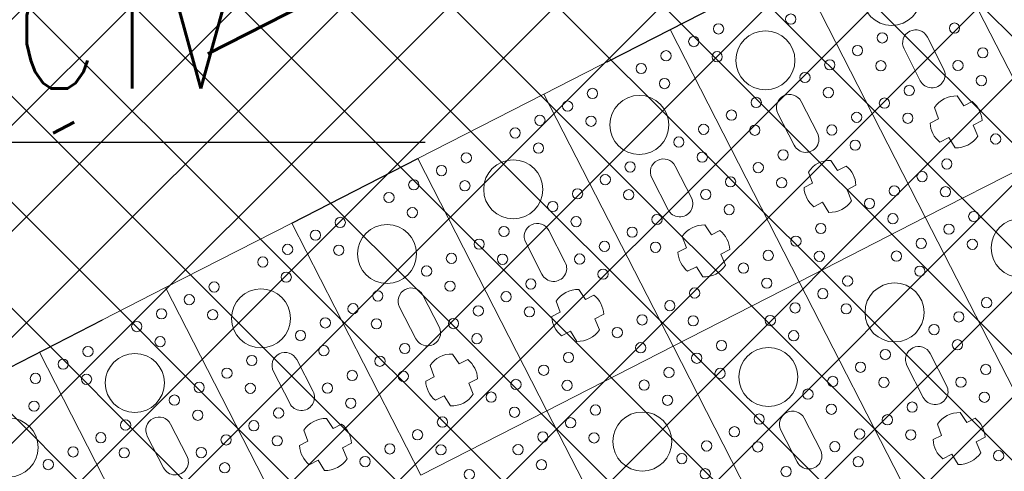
# Model space of a CAD drawing. Header units: metres. Extents: x 7472034 to 8439876, y 5890181 to 5961460.
# Tile 140 of 202: x 8439528.69 to 8439532.86, y 5890378.42 to 5890380.33. Entities that reach past the tile are written whole.
import ezdxf

# ---------------------------------------------------------------- set-up
doc = ezdxf.new("R2010")
doc.units = ezdxf.units.M
doc.header["$MEASUREMENT"] = 0
for name, pattern in [('$0$L218_500', [1, 0.5, -0.5]), ('ACAD_ISO03W100', [30, 12, -18]), ('DASHDOT', [25.399999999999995, 12.7, -6.349999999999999, 0, -6.349999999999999]), ('DASHED', [19.049999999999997, 12.7, -6.349999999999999])]:
    doc.linetypes.add(name, pattern=pattern)
doc.layers.get('0').update_dxf_attribs({"linetype": 'CONTINUOUS', "lineweight": 5})
doc.layers.get('Defpoints').update_dxf_attribs({"linetype": 'CONTINUOUS'})
for name, color, linetype, lineweight in [('### Krawężnik', 6, 'CONTINUOUS', 35), ('_IS.TCH.V.oddzialywanie', 30, 'DASHED', 60), ('_IS_kd_krata', 114, 'CONTINUOUS', 30), ('E_OPIS_170', 170, 'CONTINUOUS', 30), ('KOLOR-OBIEKT', 21, 'CONTINUOUS', 13), ('ZAG-obrys 018 wymiary', 7, 'CONTINUOUS', 18), ('ZAG-OPIS_020', 7, 'CONTINUOUS', 25)]:
    doc.layers.add(name, color=color, linetype=linetype, lineweight=lineweight)
doc.layers.add('100_rzut_wym_wew', color=7, linetype='CONTINUOUS')
doc.layers.add('_IS.BLOK.KD.doziemne', color=7, linetype='CONTINUOUS')
doc.styles.add('DIM', font='simplex.shx', dxfattribs={"width": 0.8})
doc.styles.add('ROMANS', font='ROMANS.shx', dxfattribs={"width": 0.8})
doc.styles.add('RS', font='Romans.shx', dxfattribs={"width": 0.7})
doc.dimstyles.new('1', dxfattribs={"dimscale": 0.04, "dimtxt": 5, "dimasz": 25, "dimexe": 1, "dimexo": 0, "dimgap": 1, "dimtad": 1, "dimdec": 1, "dimrnd": 0.5, "dimdsep": 46, "dimtxsty": 'ROMANS', "dimcen": 0, "dimclrt": 2, "dimadec": 0, "dimazin": 0, "dimtfac": 1, "dimtdec": 1, "dimtofl": 0, "dimtmove": 2, "dimatfit": 3, "dimfxl": 0, "dimtolj": 1, "dimarcsym": 0})
doc.dimstyles.new('DIM-WEW_500', dxfattribs={"dimscale": 5, "dimtxt": 18, "dimasz": 10, "dimexe": 4, "dimexo": 8, "dimgap": 5, "dimtad": 1, "dimlfac": 0.01, "dimzin": 9, "dimdsep": 46, "dimtxsty": 'DIM', "dimblk": 'ARCHTICK', "dimcen": 5, "dimclrt": 112, "dimadec": 4, "dimazin": 2, "dimtfac": 4, "dimtmove": 0, "dimatfit": 3, "dimldrblk": 'ARCHTICK', "dimfxl": 0, "dimtolj": 1, "dimlwd": 13, "dimarcsym": 0})
pattern_1 = [(45, (967499.2092647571, -71042.97165620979), (-0.2245064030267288, 0.2245064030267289), []), (135, (967499.2092647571, -71042.97165620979), (-0.2245064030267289, -0.2245064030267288), [])]

# ---------------------------------------------------------------- blocks, each defined once
blk = doc.blocks.new('_Oblique')
at = {"color": 0, "linetype": 'ByBlock', "lineweight": -2}
blk.add_line((-0.5, -0.5), (0.5, 0.5), dxfattribs=at)
blk = doc.blocks.new('*D57')
at = {"layer": 'Defpoints', "color": 0, "linetype": 'Continuous'}
for p in [(8439539.50265294, 5890379.021735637, 7.079631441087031e-07), (8439518.672365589, 5890368.360632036), (8439519.01227277, 5890367.69650152)]:
    blk.add_point(p, dxfattribs=at)
at = {"layer": 'ZAG-obrys 018 wymiary', "color": 0, "linetype": 'Continuous', "lineweight": 13}
blk.add_line((8439539.84256012, 5890378.357605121), (8439519.01227277, 5890367.69650152), dxfattribs=at)
at = {"layer": 'ZAG-obrys 018 wymiary', "color": 0, "linetype": 'Continuous', "lineweight": -2}
for p, q in [((8439539.84256012, 5890378.357605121), (8439540.024801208, 5890378.001531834)), ((8439519.01227277, 5890367.69650152), (8439519.194513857, 5890367.340428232))]:
    blk.add_line(p, q, dxfattribs=at)
at = {"layer": 'ZAG-obrys 018 wymiary', "color": 0, "linetype": 'Continuous', "lineweight": 13, "xscale": 0.3, "yscale": 0.3, "zscale": 0.3}
for p, rotation in [((8439539.84256012, 5890378.357605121), 27.10372084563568), ((8439519.01227277, 5890367.69650152), 207.1037208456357)]:
    blk.add_blockref('_Oblique', p, dxfattribs=dict(at, rotation=rotation))
at = {"layer": 'ZAG-obrys 018 wymiary', "color": 112, "linetype": 'Continuous', "lineweight": 25, "insert": (8439529.154054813, 5890373.561163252), "char_height": 0.8, "attachment_point": 5, "rotation": 27.103720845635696, "style": 'RS'}
blk.add_mtext('\\A1;23.4', dxfattribs=at)
blk = doc.blocks.new('_ArchTick')
at = {"layer": '100_rzut_wym_wew', "color": 0, "linetype": 'Continuous', "const_width": 0.15}
blk.add_lwpolyline([(-0.5, -0.5), (0.5, 0.5)], dxfattribs=at)
blk = doc.blocks.new('A$C1D2679FE')
at = {"layer": 'KOLOR-OBIEKT', "lineweight": 9, "ltscale": 200}
h = blk.add_hatch(dxfattribs=at)
h.set_pattern_fill('ANSI37', color=253, scale=0.1, angle=16)
h.set_pattern_definition([(61, (-7471780.020262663, -5961378.212846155), (-0.2776917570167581, 0.153927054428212), []), (151, (-7471780.020262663, -5961378.212846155), (-0.153927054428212, -0.2776917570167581), [])])
edge = h.paths.add_edge_path()
edge.add_line((196.975401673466, 33.54016214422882), (192.3495923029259, 34.13512154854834))
edge.add_line((192.3495923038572, 34.13512154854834), (187.7176397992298, 34.7308710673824))
edge.add_line((187.7176398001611, 34.7308710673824), (178.5077782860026, 36.15998750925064))
edge.add_line((178.5077782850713, 36.15998750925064), (176.6601969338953, 36.5026140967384))
edge.add_arc((181.3685569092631, 38.18527459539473), 5.000000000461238, 199.6657310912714, 261.1796204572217)
edge.add_line((180.6018702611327, 33.24440507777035), (187.358021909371, 32.19603671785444))
edge.add_line((187.3580219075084, 32.19603671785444), (192.0230219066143, 31.59603671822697))
edge.add_line((192.0230219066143, 31.59603671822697), (196.6880219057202, 30.9960367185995))
edge.add_line((196.6880219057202, 30.9960367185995), (201.9780219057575, 30.48103671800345))
edge.add_line((201.9780219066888, 30.48103671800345), (207.2680219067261, 29.96603671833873))
edge.add_line((207.2680219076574, 29.96603671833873), (216.468021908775, 29.35603671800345))
edge.add_line((216.4680219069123, 29.35603671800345), (221.8830219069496, 29.11103671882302))
edge.add_line((221.8830219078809, 29.11103671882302), (227.2980219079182, 28.86603671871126))
edge.add_line((227.2980219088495, 28.86603671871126), (233.718021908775, 28.60103671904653))
edge.add_line((233.7180219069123, 28.60103671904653), (240.1380219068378, 28.33603671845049))
edge.add_line((240.1380219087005, 28.33603671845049), (245.3280219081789, 28.076036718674))
edge.add_line((245.3280219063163, 28.076036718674), (246.1380219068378, 28.00603671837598))
edge.add_line((246.1380219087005, 28.00603671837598), (248.4280219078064, 27.98603671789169))
edge.add_line((248.4280219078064, 27.98603671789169), (251.4080219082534, 28.33603671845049))
edge.add_line((251.4080219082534, 28.33603671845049), (255.3380219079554, 29.13603671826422))
edge.add_line((255.3380219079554, 29.13603671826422), (258.1480219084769, 30.35603671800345))
edge.add_line((258.1480219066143, 30.35603671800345), (260.6280219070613, 32.076036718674))
edge.add_line((260.6280219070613, 32.076036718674), (262.7080219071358, 34.29603671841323))
edge.add_line((262.7080219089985, 34.29603671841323), (264.3880219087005, 36.826036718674))
edge.add_line((264.3880219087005, 36.826036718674), (265.608021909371, 39.59603671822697))
edge.add_line((265.6080219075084, 39.59603671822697), (266.4080219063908, 42.53603671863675))
edge.add_line((266.4080219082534, 42.53603671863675), (266.6380219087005, 45.60603671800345))
edge.add_line((266.6380219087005, 45.60603671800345), (266.3380219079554, 48.59603671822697))
edge.add_line((266.3380219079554, 48.59603671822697), (265.628021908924, 51.53603671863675))
edge.add_line((265.6280219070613, 51.53603671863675), (264.5280219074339, 54.28603671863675))
edge.add_line((264.5280219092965, 54.28603671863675), (263.3880219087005, 57.11603671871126))
edge.add_line((263.3880219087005, 57.11603671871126), (262.5430219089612, 59.47103671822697))
edge.add_line((262.5430219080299, 59.47103671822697), (261.6980219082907, 61.826036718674))
edge.add_line((261.6980219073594, 61.826036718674), (260.5980219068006, 65.15103671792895))
edge.add_line((260.5980219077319, 65.15103671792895), (259.4980219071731, 68.47603671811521))
edge.add_line((259.4980219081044, 68.47603671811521), (257.3916487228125, 67.77919145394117))
edge.add_line((257.3916487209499, 67.77919145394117), (258.1675714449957, 64.34697791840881))
edge.add_line((258.167571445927, 64.34697791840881), (259.2776264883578, 60.99158426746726))
edge.add_line((259.2776264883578, 60.99158426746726), (260.1334384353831, 58.60645156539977))
edge.add_line((260.1334384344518, 58.60645156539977), (260.9950570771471, 56.20513570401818))
edge.add_line((260.9950570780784, 56.20513570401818), (262.1522789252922, 53.33238322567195))
edge.add_line((262.1522789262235, 53.33238322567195), (263.1827648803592, 50.75616833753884))
edge.add_line((263.1827648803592, 50.75616833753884), (263.8083402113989, 48.16575780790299))
edge.add_line((263.8083402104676, 48.16575780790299), (264.0684198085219, 45.57363114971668))
edge.add_line((264.0684198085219, 45.57363114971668), (263.8734869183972, 42.97170083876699))
edge.add_line((263.8734869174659, 42.97170083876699), (263.1880731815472, 40.45280535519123))
edge.add_line((263.1880731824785, 40.45280535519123), (262.1337886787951, 38.05906103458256))
edge.add_line((262.1337886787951, 38.05906103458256), (260.6936748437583, 35.89031817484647))
edge.add_line((260.6936748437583, 35.89031817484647), (258.9457271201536, 34.02472012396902))
edge.add_line((258.9457271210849, 34.02472012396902), (256.8967191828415, 32.60363397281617))
edge.add_line((256.8967191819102, 32.60363397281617), (254.5645412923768, 31.59108698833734))
edge.add_line((254.5645412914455, 31.59108698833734), (251.0026761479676, 30.86602538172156))
edge.add_line((251.0026761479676, 30.86602538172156), (248.2893446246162, 30.54734550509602))
edge.add_line((248.2893446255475, 30.54734550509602), (246.2595893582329, 30.56507262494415))
edge.add_line((246.2595893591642, 30.56507262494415), (245.5023283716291, 30.63051493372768))
edge.add_line((245.5023283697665, 30.63051493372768), (240.2548571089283, 30.89339403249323))
edge.add_line((240.2548571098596, 30.89339403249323), (233.8236017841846, 31.1588586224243))
edge.add_line((233.8236017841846, 31.1588586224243), (227.4086662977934, 31.42364957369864))
edge.add_line((227.4086662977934, 31.42364957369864), (221.9987299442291, 31.66842047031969))
edge.add_line((221.9987299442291, 31.66842047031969), (217.4544723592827, 31.90290945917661))
edge.add_line((217.4544723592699, 31.90290945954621), (217.0910134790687, 31.92589690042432))
edge.add_line((217.0910134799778, 31.92589689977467), (214.8768218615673, 32.06593639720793))
edge.add_line((214.876821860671, 32.06593639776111), (207.0033997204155, 32.56390146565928))
edge.add_line((207.0033997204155, 32.56390146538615), (202.2260741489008, 33.02899081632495))
edge.add_line((202.2260741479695, 33.02899081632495), (196.975401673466, 33.54016214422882))
blk = doc.blocks.new('*U25')
at = {"lineweight": 5}
for p, q in [((1200.000047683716, 17999.40002381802), (0, 17999.40002381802)), ((0, 17999.39999997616), (1200.000047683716, 17999.39999997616)), ((1200, 17999.40002381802), (1200, 17399.39999997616)), ((1200.000047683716, 17399.39999997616), (1200.000047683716, 17999.40002381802)), ((854.2000353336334, 17799.41180765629), (854.2000353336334, 17759.27779868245)), ((945.2517032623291, 17757.3414337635), (945.2517032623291, 17799.66109861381)), ((675.6000235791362, 17754.90001261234), (524.4000235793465, 17754.90001189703)), ((854.2000353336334, 17759.27779868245), (803.9970001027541, 17753.0974925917)), ((995.8718986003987, 17753.33129808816), (945.2517032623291, 17757.3414337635)), ((524.4000238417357, 17643.90001189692), (675.6000238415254, 17643.90001189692)), ((803.9970001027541, 17645.70253120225), (854.2000353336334, 17639.52222511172)), ((854.2000353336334, 17639.52222511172), (854.2000353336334, 17599.38821613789)), ((945.2517032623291, 17641.45859003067), (995.8718986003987, 17645.46872570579)), ((945.2517032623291, 17599.13892518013), (945.2517032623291, 17641.45859003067)), ((0, 17399.40002381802), (0, 16799.39999997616)), ((1200.000047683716, 17399.40002381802), (0, 17399.40002381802)), ((0, 17399.39999997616), (1200.000047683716, 17399.39999997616)), ((1200, 17399.40002381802), (1200, 16799.39999997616)), ((2400.000047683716, 17399.40002381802), (1200, 17399.40002381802)), ((1200, 17399.39999997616), (2400.000047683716, 17399.39999997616)), ((1200.000047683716, 16799.39999997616), (1200.000047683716, 17399.40002381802)), ((854.2000353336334, 17199.41180765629), (854.2000353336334, 17159.27779868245)), ((945.2517032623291, 17157.3414337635), (945.2517032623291, 17199.66109861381)), ((2054.200035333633, 17199.41180765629), (2054.200035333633, 17159.27779868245)), ((2145.251703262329, 17157.3414337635), (2145.251703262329, 17199.66109861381)), ((675.6000235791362, 17154.90001261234), (524.4000235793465, 17154.90001189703)), ((854.2000353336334, 17159.27779868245), (803.9970001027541, 17153.0974925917)), ((995.8718986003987, 17153.33129808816), (945.2517032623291, 17157.3414337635)), ((1875.600023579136, 17154.90001261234), (1724.400023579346, 17154.90001189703)), ((2054.200035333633, 17159.27779868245), (2003.997000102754, 17153.0974925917)), ((2195.871898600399, 17153.33129808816), (2145.251703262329, 17157.3414337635)), ((524.4000238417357, 17043.90001189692), (675.6000238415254, 17043.90001189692)), ((803.9970001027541, 17045.70253120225), (854.2000353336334, 17039.52222511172)), ((854.2000353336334, 17039.52222511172), (854.2000353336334, 16999.38821613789)), ((945.2517032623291, 17041.45859003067), (995.8718986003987, 17045.46872570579)), ((945.2517032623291, 16999.13892518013), (945.2517032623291, 17041.45859003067)), ((1724.400023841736, 17043.90001189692), (1875.600023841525, 17043.90001189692)), ((2003.997000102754, 17045.70253120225), (2054.200035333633, 17039.52222511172)), ((2054.200035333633, 17039.52222511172), (2054.200035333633, 16999.38821613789)), ((2145.251703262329, 17041.45859003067), (2195.871898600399, 17045.46872570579)), ((2145.251703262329, 16999.13892518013), (2145.251703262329, 17041.45859003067)), ((0, 16799.40002381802), (0, 16199.39999997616)), ((1200.000047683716, 16799.40002381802), (0, 16799.40002381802)), ((0, 16799.39999997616), (1200.000047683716, 16799.39999997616)), ((1200, 16799.40002381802), (1200, 16199.39999997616)), ((2400.000047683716, 16799.40002381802), (1200, 16799.40002381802)), ((1200, 16799.39999997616), (2400.000047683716, 16799.39999997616)), ((1200.000047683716, 16199.39999997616), (1200.000047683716, 16799.40002381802)), ((854.2000353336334, 16599.41180765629), (854.2000353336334, 16559.27779868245)), ((945.2517032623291, 16557.3414337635), (945.2517032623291, 16599.66109861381)), ((675.6000235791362, 16554.90001261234), (524.4000235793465, 16554.90001189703)), ((854.2000353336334, 16559.27779868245), (803.9970001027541, 16553.0974925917)), ((995.8718986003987, 16553.33129808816), (945.2517032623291, 16557.3414337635)), ((1875.600023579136, 16554.90001261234), (1724.400023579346, 16554.90001189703)), ((524.4000238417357, 16443.90001189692), (675.6000238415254, 16443.90001189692)), ((803.9970001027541, 16445.70253120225), (854.2000353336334, 16439.52222511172)), ((854.2000353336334, 16439.52222511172), (854.2000353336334, 16399.38821613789)), ((945.2517032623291, 16441.45859003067), (995.8718986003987, 16445.46872570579)), ((945.2517032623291, 16399.13892518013), (945.2517032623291, 16441.45859003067)), ((1724.400023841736, 16443.90001189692), (1875.600023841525, 16443.90001189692)), ((0, 16199.40002381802), (0, 15599.39999997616)), ((1200.000047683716, 16199.40002381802), (0, 16199.40002381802)), ((0, 16199.39999997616), (1200.000047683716, 16199.39999997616)), ((1200, 16199.40002381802), (1200, 15599.39999997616)), ((2400.000047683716, 16199.40002381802), (1200, 16199.40002381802)), ((1200, 16199.39999997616), (2400.000047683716, 16199.39999997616)), ((1200.000047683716, 15599.39999997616), (1200.000047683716, 16199.40002381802)), ((854.2000353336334, 15999.41180765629), (854.2000353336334, 15959.27779868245)), ((945.2517032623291, 15957.3414337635), (945.2517032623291, 15999.66109861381)), ((675.6000235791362, 15954.90001261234), (524.4000235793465, 15954.90001189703)), ((854.2000353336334, 15959.27779868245), (803.9970001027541, 15953.0974925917)), ((995.8718986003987, 15953.33129808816), (945.2517032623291, 15957.3414337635)), ((803.9970001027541, 15845.70253120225), (854.2000353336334, 15839.52222511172)), ((524.4000238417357, 15843.90001189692), (675.6000238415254, 15843.90001189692)), ((854.2000353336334, 15839.52222511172), (854.2000353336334, 15799.38821613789)), ((945.2517032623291, 15841.45859003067), (995.8718986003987, 15845.46872570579)), ((945.2517032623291, 15799.13892518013), (945.2517032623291, 15841.45859003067)), ((0, 15599.40002381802), (0, 14999.39999997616)), ((1200.000047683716, 15599.40002381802), (0, 15599.40002381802)), ((0, 15599.39999997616), (1200.000047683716, 15599.39999997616)), ((1200, 15599.40002381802), (1200, 14999.39999997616)), ((2400.000047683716, 15599.40002381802), (1200, 15599.40002381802)), ((1200, 15599.39999997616), (2400.000047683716, 15599.39999997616)), ((1200.000047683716, 14999.39999997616), (1200.000047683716, 15599.40002381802)), ((854.2000353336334, 15399.41180765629), (854.2000353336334, 15359.27779868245)), ((945.2517032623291, 15357.3414337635), (945.2517032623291, 15399.66109861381)), ((675.6000235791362, 15354.90001261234), (524.4000235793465, 15354.90001189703)), ((854.2000353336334, 15359.27779868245), (803.9970001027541, 15353.0974925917)), ((995.8718986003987, 15353.33129808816), (945.2517032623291, 15357.3414337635)), ((524.4000238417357, 15243.90001189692), (675.6000238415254, 15243.90001189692)), ((803.9970001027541, 15245.70253120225), (854.2000353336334, 15239.52222511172)), ((854.2000353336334, 15239.52222511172), (854.2000353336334, 15199.38821613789)), ((945.2517032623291, 15241.45859003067), (995.8718986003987, 15245.46872570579)), ((945.2517032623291, 15199.13892518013), (945.2517032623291, 15241.45859003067)), ((0, 14999.40002381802), (0, 14399.39999997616)), ((1200.000047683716, 14999.40002381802), (0, 14999.40002381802)), ((0, 14999.39999997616), (1200.000047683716, 14999.39999997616)), ((854.2000353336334, 14799.41180765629), (854.2000353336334, 14759.27779868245)), ((945.2517032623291, 14757.3414337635), (945.2517032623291, 14799.66109861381)), ((675.6000235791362, 14754.90001261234), (524.4000235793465, 14754.90001189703)), ((854.2000353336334, 14759.27779868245), (803.9970001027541, 14753.0974925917)), ((995.8718986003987, 14753.33129808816), (945.2517032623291, 14757.3414337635)), ((524.4000238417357, 14643.90001189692), (675.6000238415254, 14643.90001189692)), ((803.9970001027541, 14645.70253120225), (854.2000353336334, 14639.52222511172)), ((854.2000353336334, 14639.52222511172), (854.2000353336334, 14599.38821613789)), ((945.2517032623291, 14641.45859003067), (995.8718986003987, 14645.46872570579)), ((945.2517032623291, 14599.13892518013), (945.2517032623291, 14641.45859003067)), ((0, 14399.40002381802), (0, 13799.39999997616)), ((1200.000047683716, 14399.40002381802), (0, 14399.40002381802)), ((0, 14399.39999997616), (1200.000047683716, 14399.39999997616)), ((675.6000235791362, 14154.90001261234), (524.4000235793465, 14154.90001189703)), ((524.4000238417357, 14043.90001189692), (675.6000238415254, 14043.90001189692)), ((0, 13799.40002381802), (0, 13199.39999997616)), ((1200.000047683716, 13799.40002381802), (0, 13799.40002381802)), ((0, 13799.39999997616), (1200.000047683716, 13799.39999997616))]:
    blk.add_line(p, q, dxfattribs=at)
for centre, radius in [((690.9363579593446, 17933.40001189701), 21.73927789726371), ((543.127355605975, 17874.40001189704), 21.7392778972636), ((793.127355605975, 17874.40001189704), 21.7392778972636), ((300.000023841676, 17699.40001189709), 125), ((690.9363579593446, 17815.40001189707), 21.7392778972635), ((1040.936357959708, 17815.40001189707), 21.7392778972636), ((1500.000023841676, 17699.40001189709), 125), ((440.9363579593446, 17583.4000118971), 21.73927789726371), ((690.9363579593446, 17583.4000118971), 21.73927789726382), ((1040.936357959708, 17583.4000118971), 21.7392778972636), ((1290.936357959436, 17583.4000118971), 21.73927789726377), ((543.127355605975, 17524.40001189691), 21.7392778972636), ((793.127355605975, 17524.40001189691), 21.7392778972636), ((1143.127355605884, 17524.40001189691), 21.7392778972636), ((1393.127355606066, 17524.40001189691), 21.73927789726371), ((440.9363579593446, 17465.40001189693), 21.73927789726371), ((690.9363579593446, 17465.40001189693), 21.73927789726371), ((1040.936357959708, 17465.40001189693), 21.7392778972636), ((1290.936357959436, 17465.40001189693), 21.73927789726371), ((1640.936357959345, 17465.40001189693), 21.73927789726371), ((440.9363579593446, 17333.40001189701), 21.7392778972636), ((690.9363579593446, 17333.40001189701), 21.73927789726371), ((1040.936357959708, 17333.40001189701), 21.7392778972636), ((1290.936357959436, 17333.40001189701), 21.7392778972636), ((1640.936357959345, 17333.40001189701), 21.7392778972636), ((1890.936357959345, 17333.40001189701), 21.73927789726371), ((193.127355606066, 17274.40001189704), 21.73927789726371), ((543.127355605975, 17274.40001189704), 21.7392778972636), ((793.127355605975, 17274.40001189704), 21.7392778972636), ((1143.127355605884, 17274.40001189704), 21.7392778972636), ((1393.127355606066, 17274.40001189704), 21.73927789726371), ((1743.127355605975, 17274.40001189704), 21.7392778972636), ((1993.127355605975, 17274.40001189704), 21.7392778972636), ((300.000023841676, 17099.40001189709), 125), ((440.9363579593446, 17215.40001189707), 21.73927789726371), ((690.9363579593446, 17215.40001189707), 21.7392778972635), ((1040.936357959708, 17215.40001189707), 21.7392778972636), ((1290.936357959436, 17215.40001189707), 21.73927789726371), ((1500.000023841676, 17099.40001189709), 125), ((1640.936357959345, 17215.40001189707), 21.73927789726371), ((1890.936357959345, 17215.40001189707), 21.7392778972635), ((2240.936357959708, 17215.40001189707), 21.7392778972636), ((90.93635795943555, 16983.4000118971), 21.73927789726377), ((440.9363579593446, 16983.4000118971), 21.73927789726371), ((690.9363579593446, 16983.4000118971), 21.73927789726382), ((1040.936357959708, 16983.4000118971), 21.7392778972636), ((1290.936357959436, 16983.4000118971), 21.73927789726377), ((1640.936357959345, 16983.4000118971), 21.73927789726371), ((1890.936357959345, 16983.4000118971), 21.73927789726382), ((193.127355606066, 16924.40001189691), 21.73927789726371), ((543.127355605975, 16924.40001189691), 21.7392778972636), ((793.127355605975, 16924.40001189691), 21.7392778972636), ((1143.127355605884, 16924.40001189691), 21.7392778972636), ((1393.127355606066, 16924.40001189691), 21.73927789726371), ((1743.127355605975, 16924.40001189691), 21.7392778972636), ((1993.127355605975, 16924.40001189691), 21.7392778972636), ((90.93635795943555, 16865.40001189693), 21.73927789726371), ((440.9363579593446, 16865.40001189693), 21.73927789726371), ((690.9363579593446, 16865.40001189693), 21.73927789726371), ((1040.936357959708, 16865.40001189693), 21.7392778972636), ((1290.936357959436, 16865.40001189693), 21.73927789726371), ((1640.936357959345, 16865.40001189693), 21.73927789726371), ((1890.936357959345, 16865.40001189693), 21.73927789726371), ((90.93635795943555, 16733.40001189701), 21.7392778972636), ((440.9363579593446, 16733.40001189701), 21.7392778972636), ((690.9363579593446, 16733.40001189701), 21.73927789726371), ((1040.936357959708, 16733.40001189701), 21.7392778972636), ((1290.936357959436, 16733.40001189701), 21.7392778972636), ((1640.936357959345, 16733.40001189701), 21.7392778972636), ((1890.936357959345, 16733.40001189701), 21.73927789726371), ((193.127355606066, 16674.40001189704), 21.73927789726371), ((543.127355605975, 16674.40001189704), 21.7392778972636), ((793.127355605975, 16674.40001189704), 21.7392778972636), ((1143.127355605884, 16674.40001189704), 21.7392778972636), ((1393.127355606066, 16674.40001189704), 21.73927789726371), ((1743.127355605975, 16674.40001189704), 21.7392778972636), ((1993.127355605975, 16674.40001189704), 21.7392778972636), ((90.93635795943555, 16615.40001189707), 21.73927789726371), ((300.000023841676, 16499.40001189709), 125), ((440.9363579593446, 16615.40001189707), 21.73927789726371), ((690.9363579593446, 16615.40001189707), 21.7392778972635), ((1040.936357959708, 16615.40001189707), 21.7392778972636), ((1290.936357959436, 16615.40001189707), 21.73927789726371), ((1500.000023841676, 16499.40001189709), 125), ((1640.936357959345, 16615.40001189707), 21.73927789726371), ((1890.936357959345, 16615.40001189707), 21.7392778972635), ((90.93635795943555, 16383.4000118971), 21.73927789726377), ((440.9363579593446, 16383.4000118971), 21.73927789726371), ((690.9363579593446, 16383.4000118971), 21.73927789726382), ((1040.936357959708, 16383.4000118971), 21.7392778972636), ((1290.936357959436, 16383.4000118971), 21.73927789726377), ((1640.936357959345, 16383.4000118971), 21.73927789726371), ((1890.936357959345, 16383.4000118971), 21.73927789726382), ((193.127355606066, 16324.40001189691), 21.73927789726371), ((543.127355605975, 16324.40001189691), 21.7392778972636), ((793.127355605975, 16324.40001189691), 21.7392778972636), ((1143.127355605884, 16324.40001189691), 21.7392778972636), ((1393.127355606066, 16324.40001189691), 21.73927789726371), ((1743.127355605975, 16324.40001189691), 21.7392778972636), ((90.93635795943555, 16265.40001189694), 21.73927789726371), ((440.9363579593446, 16265.40001189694), 21.73927789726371), ((690.9363579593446, 16265.40001189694), 21.73927789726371), ((1040.936357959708, 16265.40001189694), 21.7392778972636), ((1290.936357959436, 16265.40001189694), 21.73927789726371), ((1640.936357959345, 16265.40001189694), 21.73927789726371), ((90.93635795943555, 16133.40001189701), 21.7392778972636), ((440.9363579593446, 16133.40001189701), 21.7392778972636), ((690.9363579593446, 16133.40001189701), 21.73927789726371), ((1040.936357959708, 16133.40001189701), 21.7392778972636), ((1290.936357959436, 16133.40001189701), 21.7392778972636), ((1640.936357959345, 16133.40001189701), 21.7392778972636), ((193.127355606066, 16074.40001189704), 21.73927789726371), ((543.127355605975, 16074.40001189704), 21.7392778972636), ((793.127355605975, 16074.40001189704), 21.7392778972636), ((1143.127355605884, 16074.40001189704), 21.7392778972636), ((1393.127355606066, 16074.40001189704), 21.73927789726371), ((1743.127355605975, 16074.40001189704), 21.7392778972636), ((90.93635795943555, 16015.40001189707), 21.73927789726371), ((300.000023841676, 15899.40001189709), 125), ((440.9363579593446, 16015.40001189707), 21.73927789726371), ((690.9363579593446, 16015.40001189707), 21.7392778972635), ((1040.936357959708, 16015.40001189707), 21.7392778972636), ((1290.936357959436, 16015.40001189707), 21.73927789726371), ((1500.000023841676, 15899.40001189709), 125), ((1640.936357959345, 16015.40001189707), 21.73927789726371), ((90.93635795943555, 15783.4000118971), 21.73927789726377), ((440.9363579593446, 15783.4000118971), 21.73927789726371), ((690.9363579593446, 15783.4000118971), 21.73927789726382), ((1040.936357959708, 15783.4000118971), 21.7392778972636), ((1290.936357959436, 15783.4000118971), 21.73927789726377), ((193.127355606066, 15724.40001189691), 21.73927789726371), ((543.127355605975, 15724.40001189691), 21.7392778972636), ((793.127355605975, 15724.40001189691), 21.7392778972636), ((1143.127355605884, 15724.40001189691), 21.7392778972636), ((1393.127355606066, 15724.40001189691), 21.73927789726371), ((90.93635795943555, 15665.40001189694), 21.73927789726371), ((440.9363579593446, 15665.40001189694), 21.73927789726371), ((690.9363579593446, 15665.40001189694), 21.73927789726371), ((1040.936357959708, 15665.40001189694), 21.7392778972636), ((1290.936357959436, 15665.40001189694), 21.73927789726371), ((90.93635795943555, 15533.40001189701), 21.7392778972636), ((440.9363579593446, 15533.40001189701), 21.7392778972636), ((690.9363579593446, 15533.40001189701), 21.73927789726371), ((1040.936357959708, 15533.40001189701), 21.7392778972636), ((1290.936357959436, 15533.40001189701), 21.7392778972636), ((193.127355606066, 15474.40001189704), 21.73927789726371), ((543.127355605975, 15474.40001189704), 21.7392778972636), ((793.127355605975, 15474.40001189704), 21.7392778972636), ((1143.127355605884, 15474.40001189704), 21.7392778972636), ((1393.127355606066, 15474.40001189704), 21.73927789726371), ((90.93635795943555, 15415.40001189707), 21.73927789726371), ((440.9363579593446, 15415.40001189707), 21.73927789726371), ((690.9363579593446, 15415.40001189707), 21.7392778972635), ((1040.936357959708, 15415.40001189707), 21.7392778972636), ((1290.936357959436, 15415.40001189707), 21.73927789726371), ((300.000023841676, 15299.40001189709), 125), ((90.93635795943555, 15183.4000118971), 21.73927789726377), ((440.9363579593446, 15183.4000118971), 21.73927789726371), ((690.9363579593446, 15183.4000118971), 21.73927789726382), ((1040.936357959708, 15183.4000118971), 21.7392778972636), ((1290.936357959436, 15183.4000118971), 21.73927789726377), ((193.127355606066, 15124.40001189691), 21.73927789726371), ((543.127355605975, 15124.40001189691), 21.7392778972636), ((793.127355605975, 15124.40001189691), 21.7392778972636), ((1143.127355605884, 15124.40001189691), 21.7392778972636), ((90.93635795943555, 15065.40001189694), 21.73927789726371), ((440.9363579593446, 15065.40001189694), 21.73927789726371), ((690.9363579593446, 15065.40001189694), 21.73927789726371), ((1040.936357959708, 15065.40001189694), 21.7392778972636), ((90.93635795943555, 14933.40001189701), 21.7392778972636), ((440.9363579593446, 14933.40001189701), 21.7392778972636), ((690.9363579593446, 14933.40001189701), 21.73927789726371), ((1040.936357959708, 14933.40001189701), 21.7392778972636), ((193.127355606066, 14874.40001189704), 21.73927789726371), ((543.127355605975, 14874.40001189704), 21.7392778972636), ((793.127355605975, 14874.40001189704), 21.7392778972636), ((90.93635795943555, 14815.40001189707), 21.73927789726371), ((300.000023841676, 14699.40001189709), 125), ((440.9363579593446, 14815.40001189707), 21.73927789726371), ((690.9363579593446, 14815.40001189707), 21.7392778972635), ((1040.936357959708, 14815.40001189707), 21.7392778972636), ((90.93635795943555, 14583.4000118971), 21.73927789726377), ((440.9363579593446, 14583.4000118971), 21.73927789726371), ((690.9363579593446, 14583.4000118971), 21.73927789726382), ((193.127355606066, 14524.40001189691), 21.73927789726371), ((543.127355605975, 14524.40001189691), 21.7392778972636), ((793.127355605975, 14524.40001189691), 21.7392778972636), ((90.93635795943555, 14465.40001189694), 21.73927789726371), ((440.9363579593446, 14465.40001189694), 21.73927789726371), ((690.9363579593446, 14465.40001189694), 21.73927789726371), ((90.93635795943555, 14333.40001189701), 21.7392778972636), ((440.9363579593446, 14333.40001189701), 21.7392778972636), ((690.9363579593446, 14333.40001189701), 21.73927789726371), ((193.127355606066, 14274.40001189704), 21.73927789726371), ((543.127355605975, 14274.40001189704), 21.7392778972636), ((793.127355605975, 14274.40001189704), 21.7392778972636), ((90.93635795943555, 14215.40001189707), 21.73927789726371), ((300.000023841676, 14099.40001189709), 125), ((440.9363579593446, 14215.40001189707), 21.73927789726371), ((690.9363579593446, 14215.40001189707), 21.7392778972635), ((90.93635795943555, 13983.4000118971), 21.73927789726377), ((440.9363579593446, 13983.4000118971), 21.73927789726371), ((193.127355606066, 13924.40001189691), 21.73927789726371), ((543.127355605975, 13924.40001189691), 21.7392778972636), ((90.93635795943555, 13865.40001189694), 21.73927789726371), ((440.9363579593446, 13865.40001189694), 21.73927789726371), ((90.93635795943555, 13733.40001189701), 21.7392778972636), ((440.9363579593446, 13733.40001189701), 21.7392778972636), ((193.127355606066, 13674.40001189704), 21.73927789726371), ((440.9363579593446, 13615.40001189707), 21.73927789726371), ((300.000023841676, 13499.40001189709), 125)]:
    blk.add_circle(centre, radius, dxfattribs=at)
for centre, radius, start, end in [((900.0000238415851, 17699.40001189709), 110, 65.70851514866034, 114.605220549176), ((524.4000238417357, 17699.40001189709), 55.50000000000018, 90.00000026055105, 270), ((675.6000238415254, 17699.40001189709), 55.50000000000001, 270, 90.00000026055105), ((900.0000238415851, 17699.40001189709), 109.9999999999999, 150.7803558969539, 209.2196441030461), ((900.0000238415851, 17699.40001189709), 110.0000000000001, 330.6407226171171, 29.35927738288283), ((900.0000238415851, 17699.40001189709), 110, 245.394779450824, 294.2914848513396), ((900.0000238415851, 17099.40001189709), 110, 65.70851514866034, 114.605220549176), ((2100.000023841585, 17099.40001189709), 110, 65.70851514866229, 114.6052205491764), ((524.4000238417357, 17099.40001189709), 55.50000000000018, 90.00000026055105, 270), ((675.6000238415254, 17099.40001189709), 55.50000000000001, 270, 90.00000026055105), ((900.0000238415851, 17099.40001189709), 109.9999999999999, 150.7803558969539, 209.2196441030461), ((900.0000238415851, 17099.40001189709), 110.0000000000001, 330.6407226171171, 29.35927738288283), ((1724.400023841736, 17099.40001189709), 55.50000000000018, 90.00000026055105, 270), ((1875.600023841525, 17099.40001189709), 55.50000000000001, 270, 90.00000026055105), ((2100.000023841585, 17099.40001189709), 109.9999999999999, 150.7803558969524, 209.2196441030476), ((2100.000023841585, 17099.40001189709), 110.0000000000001, 330.6407226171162, 29.35927738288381), ((900.0000238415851, 17099.40001189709), 110, 245.394779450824, 294.2914848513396), ((2100.000023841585, 17099.40001189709), 110, 245.3947794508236, 294.2914848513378), ((900.0000238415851, 16499.40001189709), 110, 65.70851514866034, 114.605220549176), ((524.4000238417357, 16499.40001189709), 55.50000000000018, 90.00000026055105, 270), ((675.6000238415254, 16499.40001189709), 55.50000000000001, 270, 90.00000026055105), ((1724.400023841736, 16499.40001189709), 55.50000000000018, 90.00000026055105, 270), ((1875.600023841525, 16499.40001189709), 55.50000000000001, 270, 90.00000026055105), ((900.0000238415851, 16499.40001189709), 109.9999999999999, 150.7803558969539, 209.2196441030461), ((900.0000238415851, 16499.40001189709), 110.0000000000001, 330.640722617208, 29.359277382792), ((900.0000238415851, 16499.40001189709), 110, 245.394779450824, 294.2914848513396), ((900.0000238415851, 15899.40001189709), 110, 65.70851514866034, 114.605220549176), ((524.4000238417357, 15899.40001189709), 55.50000000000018, 90.00000026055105, 270), ((675.6000238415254, 15899.40001189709), 55.50000000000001, 270, 90.00000026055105), ((900.0000238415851, 15899.40001189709), 109.9999999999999, 150.7803558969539, 209.2196441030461), ((900.0000238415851, 15899.40001189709), 110.0000000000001, 330.640722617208, 29.359277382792), ((900.0000238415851, 15899.40001189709), 110, 245.394779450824, 294.2914848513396), ((900.0000238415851, 15299.40001189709), 110, 65.70851514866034, 114.605220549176), ((524.4000238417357, 15299.40001189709), 55.50000000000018, 90.00000026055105, 270), ((675.6000238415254, 15299.40001189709), 55.50000000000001, 270, 90.00000026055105), ((900.0000238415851, 15299.40001189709), 109.9999999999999, 150.7803558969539, 209.2196441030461), ((900.0000238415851, 15299.40001189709), 110.0000000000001, 330.640722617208, 29.359277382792), ((900.0000238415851, 15299.40001189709), 110, 245.394779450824, 294.2914848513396), ((900.0000238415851, 14699.40001189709), 110, 65.70851514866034, 114.605220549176), ((524.4000238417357, 14699.40001189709), 55.50000000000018, 90.00000026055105, 270), ((675.6000238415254, 14699.40001189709), 55.50000000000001, 270, 90.00000026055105), ((900.0000238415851, 14699.40001189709), 109.9999999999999, 150.7803558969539, 209.2196441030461), ((900.0000238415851, 14699.40001189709), 110.0000000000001, 330.640722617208, 29.359277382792), ((900.0000238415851, 14699.40001189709), 110, 245.394779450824, 294.2914848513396), ((524.4000238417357, 14099.40001189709), 55.50000000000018, 90.00000026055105, 270), ((675.6000238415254, 14099.40001189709), 55.50000000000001, 270, 90.00000026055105)]:
    blk.add_arc(centre, radius, start, end, dxfattribs=at)
blk = doc.blocks.new('JPII.KD_aktualizacja rzędnych_20.12.2024')
at = {"linetype": 'ACAD_ISO03W100', "ltscale": 0.05, "elevation": 7.079631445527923e-07}
blk.add_lwpolyline([(8438677.694513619, 5890679.101824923), (8438679.881406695, 5890674.828945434), (8438659.051119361, 5890664.167841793), (8438656.86422629, 5890668.44072127), (8438677.694513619, 5890679.101824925)], dxfattribs=at)
at = {"layer": '_IS.TCH.V.oddzialywanie', "color": 150, "linetype": 'DASHDOT', "ltscale": 0.1, "elevation": 7.079631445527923e-07}
blk.add_lwpolyline([(8438658.703454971, 5890663.091213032), (8438680.958035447, 5890674.481281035), (8438678.042178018, 5890680.178453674), (8438655.787597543, 5890668.78838567)], close=True, dxfattribs=at)
at = {"layer": '_IS_kd_krata', "color": 124, "xscale": 0.001, "yscale": 0.001, "zscale": 0.001, "rotation": 297.1037209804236}
blk.add_blockref('*U25', (8438656.864760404, 5890668.440994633, 7.079631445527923e-07), dxfattribs=at)
blk = doc.blocks.new('Elektryk_v3')
at = {"layer": 'E_OPIS_170', "color": 0, "lineweight": 20, "insert": (15.41653531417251, -73.76830011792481), "char_height": 0.4999999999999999, "width": 5.208849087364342, "attachment_point": 1, "style": 'ROMANS'}
blk.add_mtext('{\\W0.8;Kanalizacja CCTV}', dxfattribs=at)
at = {"layer": 'E_OPIS_170', "color": 0, "lineweight": 20, "annotation_type": 0, "has_hookline": 1, "hookline_direction": 0, "text_width": 5.123809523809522}
blk.add_leader([(11.78449639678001, -73.24424765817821), (15.25899823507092, -74.49455454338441), (15.65899823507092, -74.49455454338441)], dimstyle='1', override={"dimasz": 10}, dxfattribs=at)

msp = doc.modelspace()

# ---------------------------------------------------------------- hatches: boundary and pattern name
at = {"layer": 'KOLOR-OBIEKT', "lineweight": 9}
h = msp.add_hatch(dxfattribs=at)
h.set_pattern_fill('ANSI37', color=73, scale=0.1)
h.set_pattern_definition(pattern_1)
edge = h.paths.add_edge_path()
edge.add_arc((8439443.60123986, 5890379.17988472), 6.652831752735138, 296.7043321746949, 335.0331150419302)
edge.add_arc((8439476.194075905, 5890367.917634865), 27.87464989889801, 155.1393615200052, 162.3446315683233, ccw=False)
edge.add_arc((8439457.399943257, 5890376.211109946), 7.345078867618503, 127.98309878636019, 152.2023641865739, ccw=False)
edge.add_arc((8439457.741930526, 5890376.488713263), 7.349948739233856, 107.1989600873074, 131.4182254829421, ccw=False)
edge.add_line((8439455.568618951, 5890383.509999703), (8439473.898437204, 5890392.710084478))
edge.add_arc((8439481.742870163, 5890376.384611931), 18.11232128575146, 99.26977735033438, 115.6644084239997, ccw=False)
edge.add_line((8439478.825278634, 5890394.260401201), (8439481.377171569, 5890394.321440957))
edge.add_arc((8439482.909595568, 5890377.390082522), 17.00056533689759, 88.22393661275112, 95.17163768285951, ccw=False)
edge.add_arc((8439482.561499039, 5890405.235869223), 10.88860248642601, 274.6092070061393, 298.9976789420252)
edge.add_arc((8443006.923870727, 5883371.657126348), 7856.29059094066, 116.59181359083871, 116.61107962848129, ccw=False)
edge.add_arc((8439465.895823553, 5890431.340313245), 42.15757971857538, 305.2087751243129, 306.7865132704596)
edge.add_arc((8439488.80074795, 5890400.283338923), 3.577668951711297, 310.8590814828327, 340.7280968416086)
edge.add_line((8439492.177934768, 5890399.102523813), (8439493.275267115, 5890403.980640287))
edge.add_line((8439493.275267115, 5890403.980640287), (8439502.266345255, 5890408.28072203))
edge.add_line((8439502.266345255, 5890408.28072203), (8439504.844191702, 5890407.694009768))
edge.add_line((8439504.844191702, 5890407.694009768), (8439506.125281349, 5890405.329609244))
edge.add_arc((8439507.019670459, 5890405.776898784), 0.9999999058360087, 206.5699188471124, 283.6833393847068)
edge.add_line((8439507.256226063, 5890404.805280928), (8439511.624560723, 5890406.970734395))
edge.add_line((8439511.624560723, 5890406.970734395), (8439511.39896348, 5890407.420225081))
edge.add_line((8439511.39896348, 5890407.420225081), (8439510.561982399, 5890407.017405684))
edge.add_line((8439510.561982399, 5890407.017405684), (8439509.330427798, 5890409.481424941))
edge.add_line((8439509.330427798, 5890409.481424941), (8439512.635426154, 5890411.138401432))
edge.add_line((8439512.635426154, 5890411.138401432), (8439512.638568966, 5890411.136467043))
edge.add_line((8439512.638568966, 5890411.136467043), (8439515.998443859, 5890412.829496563))
edge.add_line((8439515.998443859, 5890412.829496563), (8439517.239018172, 5890410.325621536))
edge.add_line((8439517.239018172, 5890410.325621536), (8439513.919446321, 5890408.633274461))
edge.add_line((8439513.919446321, 5890408.633274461), (8439514.091312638, 5890408.235941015))
edge.add_line((8439514.091312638, 5890408.235941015), (8439518.839102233, 5890410.604261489))
edge.add_line((8439518.839102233, 5890410.604261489), (8439518.585943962, 5890412.843737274))
edge.add_line((8439518.585943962, 5890412.843737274), (8439518.274555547, 5890413.628049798))
edge.add_line((8439518.274555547, 5890413.628049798), (8439517.839658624, 5890414.494365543))
edge.add_line((8439517.839658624, 5890414.494365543), (8439524.310164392, 5890417.742607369))
edge.add_line((8439524.310164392, 5890417.742607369), (8439525.122207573, 5890416.124990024))
edge.add_line((8439525.122207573, 5890416.124990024), (8439526.840645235, 5890414.670893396))
edge.add_line((8439526.840645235, 5890414.670893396), (8439527.244697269, 5890414.489695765))
edge.add_arc((8439552.769967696, 5890317.570311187), 100.2242811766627, 102.79246926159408, 104.75471345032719, ccw=False)
edge.add_arc((8439529.321881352, 5890420.105147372), 4.960037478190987, 284.6730648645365, 320.3902958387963)
edge.add_arc((8435016.013859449, 5889290.11735932), 4655.555010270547, 14.00691021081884, 14.04831962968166)
edge.add_line((8439532.327549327, 5890420.207226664), (8439525.877549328, 5890423.127226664))
edge.add_line((8439525.877549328, 5890423.127226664), (8439431.028022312, 5890376.803268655))
edge.add_line((8439431.028022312, 5890376.803268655), (8439435.479127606, 5890375.417226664))
edge.add_line((8439435.479127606, 5890375.417226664), (8439446.590932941, 5890373.236661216))
edge = h.paths.add_edge_path()
edge.add_arc((8439530.228804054, 5890405.916425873), 3.001836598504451, 99.44813666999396, 208.2631515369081)
edge.add_line((8439527.5848402, 5890404.494990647), (8439533.209264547, 5890393.206690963))
edge.add_line((8439533.209264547, 5890393.206690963), (8439519.17443581, 5890386.185049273))
edge.add_line((8439519.17443581, 5890386.185049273), (8439523.57812012, 5890377.411604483))
edge.add_line((8439523.57812012, 5890377.411604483), (8439517.455507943, 5890374.324033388))
edge.add_line((8439517.455507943, 5890374.324033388), (8439517.445860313, 5890374.319191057))
edge.add_line((8439517.445860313, 5890374.319191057), (8439517.33905848, 5890374.265585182))
edge.add_line((8439517.33905848, 5890374.265585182), (8439516.815779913, 5890375.308140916))
edge.add_line((8439516.815779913, 5890375.308140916), (8439511.370501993, 5890372.574998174))
edge.add_line((8439511.370501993, 5890372.574998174), (8439511.888417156, 5890371.529804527))
edge.add_line((8439511.888417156, 5890371.529804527), (8439506.425671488, 5890368.787948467))
edge.add_line((8439506.425671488, 5890368.787948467), (8439505.890341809, 5890369.841556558))
edge.add_line((8439505.890341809, 5890369.841556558), (8439505.8884594, 5890369.869391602))
edge.add_line((8439505.8884594, 5890369.869391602), (8439500.283276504, 5890366.97762632))
edge.add_line((8439500.283276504, 5890366.97762632), (8439519.478066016, 5890366.160130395))
edge.add_line((8439519.478066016, 5890366.160130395), (8439542.767549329, 5890378.417226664))
edge.add_line((8439542.767549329, 5890378.417226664), (8439538.675788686, 5890394.802262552))
edge.add_line((8439538.675788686, 5890394.802262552), (8439537.066416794, 5890401.238139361))
edge.add_line((8439537.066416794, 5890401.238139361), (8439535.557306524, 5890407.69906358))
edge.add_arc((8439531.145391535, 5890400.872499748), 8.128158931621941, 57.12596579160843, 99.98506404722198)
edge = h.paths.add_edge_path()
edge.add_line((8439470.194509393, 5890384.137651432), (8439461.355169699, 5890379.697090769))
edge.add_line((8439461.355169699, 5890379.697090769), (8439460.080861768, 5890379.068371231))
edge.add_line((8439460.080861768, 5890379.068371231), (8439457.869254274, 5890377.642639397))
edge.add_arc((8439460.609507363, 5890373.444653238), 5.013190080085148, 123.1346622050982, 204.022759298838)
edge.add_line((8439456.030540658, 5890371.403786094), (8439459.447549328, 5890370.707226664))
edge.add_line((8439459.447549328, 5890370.707226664), (8439480.497107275, 5890367.736747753))
edge.add_line((8439480.497107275, 5890367.736747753), (8439497.963342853, 5890367.082590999))
edge.add_line((8439497.963342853, 5890367.082590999), (8439496.62020549, 5890369.722641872))
edge.add_line((8439496.62020549, 5890369.722641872), (8439494.91788047, 5890373.087302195))
edge.add_arc((8439489.468037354, 5890366.363615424), 8.654984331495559, 50.97371617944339, 58.22889977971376)
edge.add_line((8439494.025120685, 5890373.721722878), (8439490.036071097, 5890376.575637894))
edge.add_line((8439490.036071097, 5890376.575637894), (8439489.954459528, 5890375.592465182))
edge.add_line((8439489.954459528, 5890375.592465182), (8439490.917133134, 5890375.538648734))
edge.add_line((8439490.917133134, 5890375.538648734), (8439490.678913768, 5890371.956837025))
edge.add_line((8439490.678913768, 5890371.956837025), (8439482.55041443, 5890372.440399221))
edge.add_line((8439482.55041443, 5890372.440399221), (8439482.851718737, 5890376.020734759))
edge.add_line((8439482.851718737, 5890376.020734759), (8439487.354100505, 5890375.749064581))
edge.add_line((8439487.354100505, 5890375.749064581), (8439487.521080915, 5890378.34061919))
edge.add_line((8439487.521080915, 5890378.34061919), (8439481.803471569, 5890382.401025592))
edge.add_arc((8439487.942466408, 5890392.088814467), 11.46911116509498, 231.6002274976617, 237.6382272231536, ccw=False)
edge.add_line((8439480.818489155, 5890383.100518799), (8439480.351152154, 5890383.41057529))
edge.add_line((8439480.351152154, 5890383.41057529), (8439479.210044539, 5890382.939428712))
edge.add_line((8439479.210044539, 5890382.939428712), (8439480.412913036, 5890383.399613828))
edge.add_arc((8439474.682487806, 5890375.167564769), 10.03017472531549, 55.15777404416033, 116.5800473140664)
h.paths.add_polyline_path([(8439461.898919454, 5890370.792156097), (8439462.257176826, 5890373.552492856)], flags=16)
h = msp.add_hatch(dxfattribs=at)
h.set_pattern_fill('ANSI37', color=253, scale=0.1)
h.set_pattern_definition(pattern_1)
edge = h.paths.add_edge_path()
edge.add_arc((8439529.163071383, 5890420.279666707), 5.193757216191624, 276.50229096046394, 320.0240354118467, ccw=False)
edge.add_line((8439529.751227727, 5890415.119319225), (8439525.812744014, 5890414.153171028))
edge.add_line((8439525.812744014, 5890414.153171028), (8439519.208160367, 5890410.804184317))
edge.add_line((8439519.208160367, 5890410.804184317), (8439517.988028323, 5890410.126512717))
edge.add_line((8439517.988028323, 5890410.126512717), (8439514.091312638, 5890408.235941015))
edge.add_line((8439514.091312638, 5890408.235941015), (8439511.613697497, 5890406.992378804))
edge.add_line((8439511.613697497, 5890406.992378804), (8439509.258949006, 5890405.810485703))
edge.add_line((8439509.258949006, 5890405.810485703), (8439507.371756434, 5890404.83508177))
edge.add_arc((8439506.940777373, 5890405.737469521), 1.000023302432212, 206.5712342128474, 295.5290722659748, ccw=False)
edge.add_line((8439506.046377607, 5890405.290148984), (8439504.844186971, 5890407.693988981))
edge.add_line((8439504.844186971, 5890407.693988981), (8439502.261629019, 5890408.281795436))
edge.add_line((8439502.261629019, 5890408.281795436), (8439499.350132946, 5890407.011538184))
edge.add_line((8439499.350132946, 5890407.011538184), (8439493.30510976, 5890403.995621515))
edge.add_line((8439493.30510976, 5890403.995621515), (8439492.177918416, 5890399.102451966))
edge.add_arc((8439488.801253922, 5890400.282879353), 3.577047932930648, 293.05521913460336, 340.73119789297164, ccw=False)
edge.add_line((8439490.202090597, 5890396.991537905), (8439487.801423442, 5890395.78932472))
edge.add_arc((8439482.51122255, 5890404.317896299), 10.03607286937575, 278.1216072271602, 301.8109775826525, ccw=False)
edge.add_line((8439483.9290645, 5890394.382480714), (8439478.825278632, 5890394.260401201))
edge.add_arc((8439481.742870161, 5890376.384611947), 18.11232126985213, 99.26977735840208, 115.6644084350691)
edge.add_line((8439473.898437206, 5890392.710084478), (8439455.537130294, 5890383.494194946))
edge.add_arc((8439458.368862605, 5890375.380272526), 8.593860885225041, 109.2388197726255, 150.5606865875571)
edge.add_line((8439450.884668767, 5890379.604167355), (8439456.921008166, 5890377.849276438))
edge.add_line((8439456.921008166, 5890377.849276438), (8439458.055979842, 5890377.519316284))
edge.add_arc((8439462.056345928, 5890374.376166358), 5.087466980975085, 112.4172144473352, 141.842727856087, ccw=False)
edge.add_line((8439460.116249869, 5890379.079181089), (8439470.201913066, 5890384.141371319))
edge.add_arc((8439474.670732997, 5890375.058466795), 10.12272227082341, 52.60385305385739, 116.19734301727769, ccw=False)
edge.add_line((8439480.818489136, 5890383.100518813), (8439494.035062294, 5890373.735722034))
edge.add_arc((8439499.404929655, 5890380.165137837), 8.376924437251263, 230.1312663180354, 239.1071883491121)
edge.add_arc((8439492.046879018, 5890368.073539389), 5.778072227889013, 28.405105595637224, 58.05675779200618, ccw=False)
edge.add_line((8439497.129307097, 5890370.822183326), (8439498.920012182, 5890367.249241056))
edge.add_line((8439498.920012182, 5890367.249241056), (8439502.137476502, 5890368.864147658))
edge.add_line((8439502.137476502, 5890368.864147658), (8439500.881438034, 5890371.366619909))
edge.add_arc((8439501.41146424, 5890371.651481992), 0.6017260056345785, 32.69127385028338, 208.2557647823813, ccw=False)
edge.add_line((8439501.917872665, 5890371.97648152), (8439503.213570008, 5890369.395299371))
edge.add_line((8439503.213570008, 5890369.395299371), (8439521.788261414, 5890378.745992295))
edge.add_line((8439521.788261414, 5890378.745992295), (8439512.863585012, 5890396.520876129))
edge.add_arc((8439515.497668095, 5890397.863594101), 2.956566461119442, 115.92003145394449, 207.0101116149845, ccw=False)
edge.add_line((8439514.20530482, 5890400.522744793), (8439524.043376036, 5890405.489377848))
edge.add_line((8439524.043376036, 5890405.489377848), (8439526.586557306, 5890407.103247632))
edge.add_line((8439526.586557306, 5890407.103247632), (8439529.129738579, 5890408.717117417))
edge.add_arc((8439531.212438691, 5890401.016589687), 7.97720296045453, 58.08019787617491, 105.13424418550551, ccw=False)
edge.add_line((8439535.43023892, 5890407.787551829), (8439533.14312037, 5890416.942853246))
edge = h.paths.add_edge_path(flags=16)
edge.add_line((8439502.061371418, 5890393.458260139), (8439496.04637926, 5890390.43770596))
edge.add_arc((8439496.464019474, 5890389.751908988), 0.8029575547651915, 121.3407965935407, 301.694103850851)
edge.add_line((8439496.8858806, 5890389.068700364), (8439502.900872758, 5890392.089254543))
edge.add_arc((8439502.27990767, 5890392.650368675), 0.83692694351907, 317.898520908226, 465.1363795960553)
edge = h.paths.add_edge_path(flags=16)
edge.add_line((8439505.00109902, 5890384.089630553), (8439500.444638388, 5890381.798632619))
edge.add_arc((8439500.084983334, 5890382.51322949), 0.8000002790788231, 116.620304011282, 296.7160130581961, ccw=False)
edge.add_line((8439499.72652247, 5890383.228426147), (8439504.283989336, 5890385.517420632))
edge.add_arc((8439504.642916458, 5890384.80371257), 0.7988791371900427, -63.361719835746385, 116.69803695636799, ccw=False)
at = {"layer": 'KOLOR-OBIEKT', "lineweight": 9, "ltscale": 200}
h = msp.add_hatch(dxfattribs=at)
h.set_pattern_fill('ANSI37', color=231, scale=0.1)
h.set_pattern_definition([(45, (967499.202946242, -71042.94610979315), (-0.2245064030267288, 0.2245064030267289), []), (135, (967499.202946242, -71042.94610979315), (-0.2245064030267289, -0.2245064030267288), [])])
edge = h.paths.add_edge_path()
edge.add_line((8439512.863585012, 5890396.520876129), (8439521.788261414, 5890378.745992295))
edge.add_line((8439521.788261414, 5890378.745992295), (8439503.213570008, 5890369.395299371))
edge.add_line((8439503.213570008, 5890369.395299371), (8439501.917872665, 5890371.97648152))
edge.add_arc((8439501.411425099, 5890371.65154851), 0.6017230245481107, 32.6839302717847, 208.2631083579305)
edge.add_line((8439500.881438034, 5890371.366619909), (8439502.137476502, 5890368.864147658))
edge.add_line((8439502.137476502, 5890368.864147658), (8439498.920012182, 5890367.249241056))
edge.add_line((8439498.920012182, 5890367.249241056), (8439497.129307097, 5890370.822183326))
edge.add_line((8439497.129307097, 5890370.822183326), (8439495.555644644, 5890372.655868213))
edge.add_line((8439495.555644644, 5890372.655868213), (8439494.901445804, 5890373.120452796))
edge.add_line((8439494.901445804, 5890373.120452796), (8439497.963342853, 5890367.082590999))
edge.add_line((8439497.963342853, 5890367.082590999), (8439500.283276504, 5890366.97762632))
edge.add_line((8439500.283276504, 5890366.97762632), (8439505.893878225, 5890369.872187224))
edge.add_line((8439505.893878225, 5890369.872187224), (8439506.425671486, 5890368.787948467))
edge.add_line((8439506.425671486, 5890368.787948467), (8439511.888417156, 5890371.529804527))
edge.add_line((8439511.888417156, 5890371.529804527), (8439511.370501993, 5890372.574998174))
edge.add_line((8439511.370501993, 5890372.574998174), (8439516.815852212, 5890375.308177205))
edge.add_line((8439516.815852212, 5890375.308177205), (8439517.338986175, 5890374.26554889))
edge.add_line((8439517.338986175, 5890374.26554889), (8439523.580028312, 5890377.407811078))
edge.add_line((8439523.580028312, 5890377.407811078), (8439519.172527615, 5890386.188842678))
edge.add_line((8439519.172527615, 5890386.188842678), (8439530.098737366, 5890391.695090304))
edge.add_line((8439530.098737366, 5890391.695090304), (8439523.347480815, 5890405.140094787))
edge.add_line((8439523.347480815, 5890405.140094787), (8439514.198986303, 5890400.548291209))
edge.add_arc((8439515.544616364, 5890397.867007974), 3.00000000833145, 116.6502652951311, 206.6609883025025)
h.paths.add_polyline_path([(8439514.64326723, 5890399.651613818), (8439522.901414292, 5890403.796535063), (8439528.750976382, 5890392.142141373), (8439520.49282829, 5890387.997219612)], flags=16)

# ---------------------------------------------------------------- linework, layer by layer
at = {"linetype": 'ACAD_ISO03W100', "ltscale": 0.05, "elevation": 7.079631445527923e-07}
msp.add_lwpolyline([(8439537.315759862, 5890383.29461513), (8439539.502652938, 5890379.02173564), (8439518.672365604, 5890368.360632), (8439516.485472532, 5890372.633511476), (8439537.315759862, 5890383.294615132)], dxfattribs=at)
at = {"layer": '_IS.TCH.V.oddzialywanie', "color": 150, "linetype": 'DASHDOT', "ltscale": 0.1, "elevation": 7.079631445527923e-07}
msp.add_lwpolyline([(8439518.324701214, 5890367.284003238), (8439540.57928169, 5890378.674071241), (8439537.66342426, 5890384.37124388), (8439515.408843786, 5890372.981175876)], close=True, dxfattribs=at)

# ---------------------------------------------------------------- block references
at = {"layer": '### Krawężnik', "color": 1, "linetype": 'Continuous', "lineweight": 60, "ltscale": 0.2}
msp.add_blockref('A$C1D2679FE', (8439279.223208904, 5890335.266736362), dxfattribs=at)
at = {"layer": '_IS.BLOK.KD.doziemne', "linetype": '$0$L218_500'}
msp.add_blockref('JPII.KD_aktualizacja rzędnych_20.12.2024', (859.6212462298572, -295.8072097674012), dxfattribs=at)
at = {"layer": '_IS_kd_krata', "color": 124, "xscale": 0.001, "yscale": 0.001, "zscale": 0.001, "rotation": 297.1037209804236}
msp.add_blockref('*U25', (8439516.486006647, 5890372.63378484, 7.079631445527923e-07), dxfattribs=at)
at = {"layer": 'ZAG-OPIS_020', "lineweight": 25}
msp.add_blockref('Elektryk_v3', (8439509.580092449, 5890454.305613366), dxfattribs=at)

# ---------------------------------------------------------------- dimensions: what is measured, and where the dimension line sits
at = {"layer": 'ZAG-obrys 018 wymiary', "linetype": 'Continuous', "lineweight": 25}
dim = msp.add_aligned_dim(p1=(8439539.50265294, 5890379.021735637, 7.079631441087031e-07), p2=(8439518.672365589, 5890368.360632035), distance=0.7460604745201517, dimstyle='DIM-WEW_500', override={"dimscale": 0.1, "dimtxt": 8, "dimasz": 3, "dimgap": 2, "dimlfac": 1, "dimtxsty": 'RS', "dimblk1": 'Oblique', "dimblk2": 'Oblique', "dimsah": 1, "dimfxl": 50, "dimfxlon": 1}, dxfattribs=at)
dim.commit()
dim.dimension.update_dxf_attribs({"geometry": '*D57', "text_midpoint": (8439529.154054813, 5890373.561163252)})

doc.saveas('drawing.dxf')
